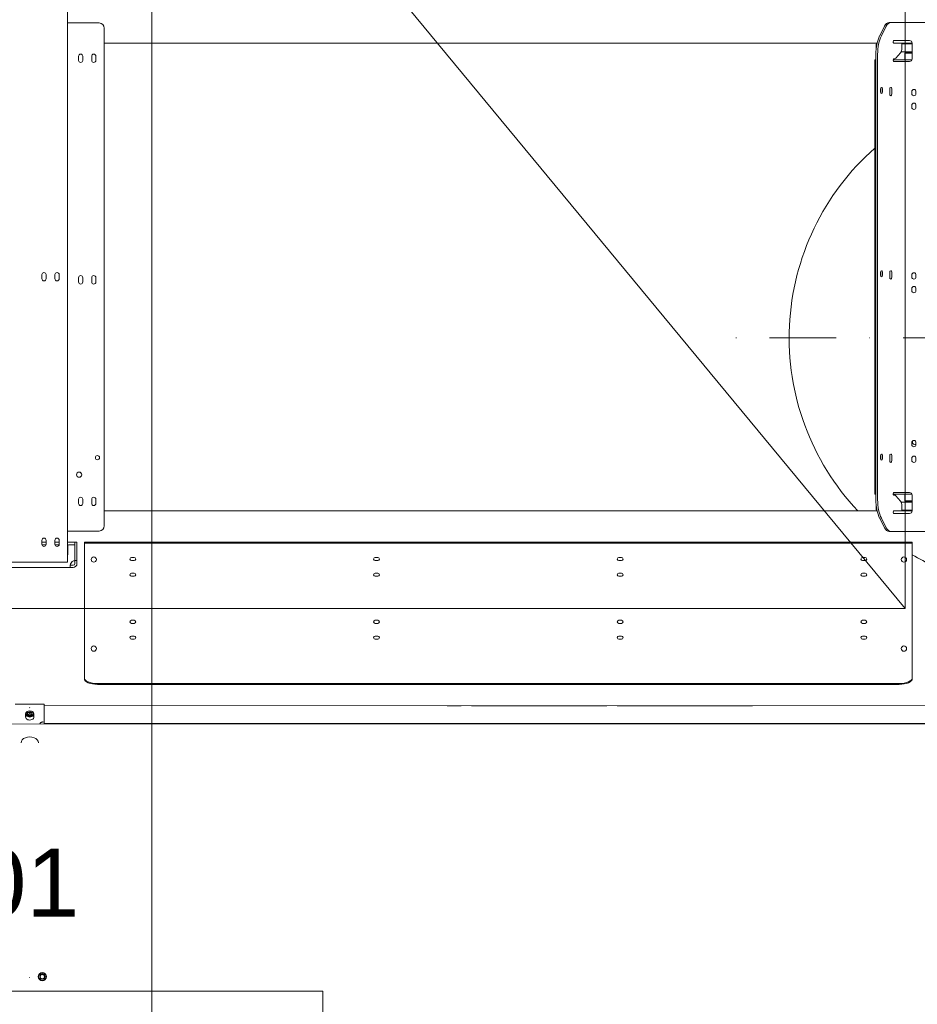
# Model space of a CAD drawing. Header units: centimetres. Extents: x -1436 to 1974, y -887 to 4352.
# Tile 38 of 105: x 330 to 501, y 2521 to 2709. Entities that reach past the tile are written whole.
import ezdxf
from ezdxf.enums import TextEntityAlignment as Align

# ---------------------------------------------------------------- set-up
doc = ezdxf.new("R2010")
doc.units = ezdxf.units.CM
doc.header["$MEASUREMENT"] = 0
doc.linetypes.add('DASHDOT', pattern=[25.4, 12.7, -6.35, 0, -6.35])
doc.layers.add('00 - nowa technologia myjni_Nr_pióra__246', color=7, linetype='Continuous', lineweight=20, true_color=0x1db3b3)
for name, color, linetype in [('210-A Pomieszczenia', 7, 'Continuous'), ('299-A Wymiary Opisy', 7, 'Continuous'), ('420-K Ściany', 7, 'Continuous'), ('840-G Znaczniki ogólne', 7, 'Continuous'), ('Nowe_Drzwi Archicad', 7, 'Continuous')]:
    doc.layers.add(name, color=color, linetype=linetype)
for name, color, linetype, lineweight in [('299-A Wymiary Opisy_Nr_pióra__11', 7, 'Continuous', 0), ('840-G Znaczniki ogólne_Nr_pióra__11', 7, 'Continuous', 0), ('Metryczki pomieszczeń Archicada_Nr_pióra__1', 7, 'Continuous', 20), ('Metryczki pomieszczeń Archicada_Nr_pióra__46', 7, 'Continuous', 20), ('Nowe_Drzwi Archicad_Nr_pióra__135', 5, 'Continuous', 20)]:
    doc.layers.add(name, color=color, linetype=linetype, lineweight=lineweight)
doc.styles.add('STYL_AUTOMATYCZNY_1', font='arial.ttf')
doc.dimstyles.new('STYL_AUTOMATYCZNY__1', dxfattribs={"dimtxt": 13, "dimasz": 7.6, "dimexe": 0.18, "dimexo": 0.0625, "dimgap": 0, "dimtad": 1, "dimdec": 0, "dimzin": 0, "dimdsep": 46, "dimtxsty": 'STYL_AUTOMATYCZNY_1', "dimblk": 'ARROWHEAD_2', "dimblk1": 'ARROWHEAD_2', "dimblk2": 'ARROWHEAD_2', "dimcen": 0.09, "dimclrd": 7, "dimclre": 7, "dimclrt": 7, "dimadec": 0, "dimazin": 0, "dimtfac": 1, "dimtdec": 4, "dimtmove": 0, "dimatfit": 3, "dimfxl": 0, "dimtolj": 1, "dimtzin": 0, "dimarcsym": 0})

# ---------------------------------------------------------------- blocks, each defined once
blk = doc.blocks.new('MYJNIA_01_1_1', base_point=(331.21, 2503.56))
at = {"layer": 'Metryczki pomieszczeń Archicada_Nr_pióra__1', "color": 7, "linetype": 'Continuous', "lineweight": 20}
for p, q in [((387.8, 2523.56), (274.61, 2523.56)), ((274.61, 2523.56), (274.61, 2443.56)), ((274.61, 2523.56), (387.8, 2523.56)), ((274.61, 2483.56), (274.61, 2523.56)), ((387.8, 2443.56), (387.8, 2523.56)), ((387.8, 2523.56), (387.8, 2483.56)), ((387.8, 2483.56), (274.61, 2483.56)), ((274.61, 2483.56), (387.8, 2483.56)), ((274.61, 2443.56), (274.61, 2483.56)), ((387.8, 2483.56), (387.8, 2443.56)), ((274.61, 2443.56), (387.8, 2443.56)), ((387.8, 2443.56), (274.61, 2443.56))]:
    blk.add_line(p, q, dxfattribs=at)
at = {"layer": 'Metryczki pomieszczeń Archicada_Nr_pióra__46', "color": 7, "lineweight": 20, "insert": (342.1, 2470.61), "char_height": 13, "attachment_point": 2, "style": 'STYL_AUTOMATYCZNY_1'}
blk.add_mtext('\\A1;{\\pqc;\\pt0,460;\\fArial|b0|i0|c238|p0;\\W1.000000;166,1\\fArial|b0|i0|c238|p0;\\W1.000000;\\A1{\\H.66x;\\S^  ;}\\fArial|b0|i0|c238|p0;\\W1.000000; m\\fArial|b0|i0|c238|p0;\\W1.000000;\\A1{\\H.66x;\\S2^  ;}}', dxfattribs=at)
at = {"layer": 'Metryczki pomieszczeń Archicada_Nr_pióra__46', "color": 7, "lineweight": 20, "style": 'STYL_AUTOMATYCZNY_1'}
for tag, p in [('DUMMY_861', (341.12, 2553.77)), ('ROOM_NUMBER', (331.21, 2550.8)), ('DUMMY_862', (363.89, 2513.77)), ('ROOM_NAME', (331.21, 2510.8)), ('measuredAreaCode', (295.72, 2470.8))]:
    blk.add_attdef(tag, text='', height=13, dxfattribs=at).set_placement(p, align=Align.TOP_CENTER)
blk = doc.blocks.new('Drzwi garażowe_ segmentowe[5]_1')
at = {"layer": 'Nowe_Drzwi Archicad_Nr_pióra__135', "color": 5, "linetype": 'Continuous', "lineweight": 20}
for p, q in [((159.88, 3006.64), (498.88, 2596.65)), ((498.88, 3006.64), (498.88, 2596.65)), ((498.88, 2596.65), (159.88, 2596.65))]:
    blk.add_line(p, q, dxfattribs=at)
blk = doc.blocks.new('Ściana_11_1', base_point=(621.38, 3006.65))
at = {"layer": 'Nowe_Drzwi Archicad', "color": 5, "linetype": 'Continuous', "lineweight": 20}
blk.add_blockref('Drzwi garażowe_ segmentowe[5]_1', (0, 0), dxfattribs=at)
blk = doc.blocks.new('*D80')
at = {"layer": '299-A Wymiary Opisy_Nr_pióra__11', "color": 7, "linetype": 'Continuous', "lineweight": 0}
for p, q in [((62.4, 2870.08), (62.38, 2855.08)), ((621.21, 2869.38), (621.19, 2854.38)), ((65.28, 2867.58), (59.49, 2857.58)), ((618.3, 2856.88), (624.09, 2866.88)), ((62.39, 2862.58), (57.5, 2862.59)), ((621.2, 2861.88), (62.39, 2862.58)), ((626.09, 2861.87), (621.2, 2861.88))]:
    blk.add_line(p, q, dxfattribs=at)
at = {"layer": '299-A Wymiary Opisy_Nr_pióra__11', "color": 7, "lineweight": 0, "insert": (326.92, 2864.85), "char_height": 13, "attachment_point": 7, "rotation": 359.928, "style": 'STYL_AUTOMATYCZNY_1'}
blk.add_mtext('\\A1;{\\pql;\\fArial|b0|i0|c238|p0;\\W1.000000;559}', dxfattribs=at)
blk = doc.blocks.new('ARROWHEAD_2')
at = {"color": 0, "linetype": 'Continuous', "lineweight": 0}
for p, q in [((-0.378, -0.655), (0.378, 0.655)), ((0, 0), (-1, 0))]:
    blk.add_line(p, q, dxfattribs=at)
blk = doc.blocks.new('Płaszczyzna odcinająca_1_1', base_point=(355.16, 3496.5))
at = {"layer": '840-G Znaczniki ogólne_Nr_pióra__11', "color": 7, "linetype": 'Continuous', "lineweight": 0}
blk.add_line((355.16, 3481.5), (355.16, -300.45), dxfattribs=at)

msp = doc.modelspace()

# ---------------------------------------------------------------- linework, layer by layer
at = {"layer": '00 - nowa technologia myjni_Nr_pióra__246', "color": 132, "linetype": 'Continuous', "lineweight": 20, "true_color": 0x1db3b3}
for p, q in [((339.07, 2605.48), (339.07, 2714.38)), ((339.07, 2708.43), (339.41, 2708.43)), ((339.41, 2708.43), (345.07, 2708.43)), ((346.07, 2707.43), (346.07, 2612.43)), ((494.94, 2707.79), (494.04, 2705.99)), ((495.28, 2707.79), (494.38, 2705.99)), ((495.82, 2708.53), (496.17, 2708.53)), ((496.17, 2708.53), (496.88, 2708.53)), ((497.23, 2708.53), (496.88, 2708.53)), ((497.23, 2708.53), (505.97, 2708.53)), ((346.07, 2704.58), (493.54, 2704.58)), ((493.37, 2703.58), (493.37, 2704.33)), ((493.47, 2704.43), (493.51, 2704.43)), ((496.63, 2704.88), (496.63, 2704.78)), ((496.88, 2705.08), (496.73, 2705.08)), ((498.27, 2704.58), (496.73, 2704.58)), ((497.23, 2705.08), (496.88, 2705.08)), ((499.73, 2705.08), (497.23, 2705.08)), ((497.81, 2704.58), (500.23, 2704.58)), ((498.27, 2704.58), (498.27, 2703.6)), ((498.27, 2704.43), (500.23, 2704.43)), ((500.23, 2701.58), (500.23, 2704.58)), ((341.17, 2701.28), (341.17, 2702.08)), ((341.97, 2701.28), (341.97, 2702.08)), ((343.67, 2701.28), (343.67, 2702.08)), ((344.47, 2701.28), (344.47, 2702.08)), ((493.12, 2700.88), (493.12, 2701.38)), ((493.3, 2701.38), (493.12, 2701.38)), ((493.3, 2617.4), (493.3, 2702.45)), ((493.65, 2617.4), (493.65, 2702.45)), ((496.63, 2701.38), (496.63, 2701.28)), ((500.19, 2701.38), (496.63, 2701.38)), ((496.73, 2701.58), (496.89, 2701.58)), ((497.14, 2701.71), (498.02, 2702.73)), ((498.14, 2702.93), (500.23, 2702.93)), ((498.92, 2702.73), (498.87, 2702.68)), ((498.87, 2702.68), (500.23, 2702.68)), ((498.87, 2701.38), (498.87, 2702.68)), ((498.92, 2702.73), (500.23, 2702.73)), ((499.04, 2702.93), (499.02, 2702.91)), ((500.23, 2702.91), (499.02, 2702.91)), ((499.02, 2702.91), (499.02, 2702.75)), ((500.23, 2702.75), (499.02, 2702.75)), ((499.04, 2702.73), (499.02, 2702.75)), ((500.23, 2702.93), (499.04, 2702.93)), ((493.12, 2700.88), (493.3, 2700.88)), ((493.12, 2700.88), (493.12, 2700.68)), ((493.12, 2698.88), (493.12, 2700.68)), ((496.88, 2701.08), (496.73, 2701.08)), ((497.23, 2701.08), (496.88, 2701.08)), ((497.23, 2701.08), (499.73, 2701.08)), ((493.12, 2698.88), (493.12, 2697.88)), ((493.12, 2697.88), (493.3, 2697.88)), ((493.12, 2697.88), (493.12, 2697.68)), ((493.12, 2697.68), (493.12, 2695.68)), ((494.2, 2695.73), (494.2, 2695.33)), ((494.25, 2695.73), (494.25, 2695.33)), ((494.6, 2695.73), (494.6, 2695.33)), ((495.95, 2695.73), (495.95, 2694.93)), ((496, 2695.73), (496, 2694.93)), ((496.35, 2695.73), (496.35, 2694.93)), ((493.12, 2693.58), (493.12, 2695.68)), ((500.17, 2695.33), (500.17, 2694.93)), ((500.97, 2695.33), (500.97, 2694.93)), ((493.12, 2693.58), (493.12, 2626.28)), ((500.17, 2692.73), (500.17, 2692.33)), ((500.97, 2692.73), (500.97, 2692.33)), ((334.17, 2659.58), (334.17, 2660.38)), ((334.97, 2659.58), (334.97, 2660.38)), ((336.67, 2659.58), (336.67, 2660.38)), ((337.47, 2659.58), (337.47, 2660.38)), ((494.2, 2660.73), (494.2, 2660.33)), ((494.25, 2660.73), (494.25, 2660.33)), ((494.6, 2660.73), (494.6, 2660.33)), ((495.95, 2660.73), (495.95, 2659.93)), ((496, 2660.73), (496, 2659.93)), ((496.35, 2660.73), (496.35, 2659.93)), ((500.17, 2660.33), (500.17, 2659.93)), ((500.97, 2660.33), (500.97, 2659.93)), ((341.17, 2658.98), (341.17, 2659.78)), ((341.97, 2658.98), (341.97, 2659.78)), ((343.67, 2658.98), (343.67, 2659.78)), ((344.47, 2658.98), (344.47, 2659.78)), ((500.17, 2657.73), (500.17, 2657.33)), ((500.97, 2657.73), (500.97, 2657.33)), ((500.17, 2628.33), (500.17, 2627.93)), ((500.97, 2628.33), (500.97, 2627.93)), ((493.12, 2624.18), (493.12, 2626.28)), ((500.97, 2627.93), (500.72, 2627.93)), ((494.2, 2625.73), (494.2, 2625.33)), ((494.25, 2625.73), (494.25, 2625.33)), ((494.6, 2625.73), (494.6, 2625.33)), ((495.95, 2625.73), (495.95, 2624.93)), ((496, 2625.73), (496, 2624.93)), ((496.35, 2625.73), (496.35, 2624.93)), ((500.17, 2625.33), (500.17, 2624.93)), ((500.97, 2625.33), (500.97, 2624.93)), ((493.12, 2624.18), (493.12, 2622.18)), ((493.12, 2622.18), (493.12, 2621.98)), ((493.12, 2621.98), (493.3, 2621.98)), ((493.12, 2621.98), (493.12, 2620.98)), ((493.12, 2620.98), (493.12, 2619.18)), ((493.12, 2619.18), (493.12, 2618.98)), ((493.12, 2618.98), (493.3, 2618.98)), ((493.12, 2618.98), (493.12, 2618.48)), ((493.3, 2618.98), (493.12, 2618.98)), ((496.88, 2618.78), (496.73, 2618.78)), ((497.23, 2618.78), (496.88, 2618.78)), ((499.73, 2618.78), (497.23, 2618.78)), ((341.17, 2616.68), (341.17, 2617.48)), ((341.97, 2616.68), (341.97, 2617.48)), ((343.67, 2616.68), (343.67, 2617.48)), ((344.47, 2616.68), (344.47, 2617.48)), ((493.3, 2618.48), (493.12, 2618.48)), ((496.63, 2618.48), (496.63, 2618.58)), ((500.19, 2618.48), (496.63, 2618.48)), ((496.89, 2618.28), (496.73, 2618.28)), ((498.02, 2617.12), (497.14, 2618.14)), ((500.23, 2616.93), (498.14, 2616.93)), ((500.19, 2618.48), (498.87, 2618.48)), ((498.87, 2618.48), (498.87, 2617.18)), ((500.23, 2617.18), (498.87, 2617.18)), ((498.92, 2617.13), (498.87, 2617.18)), ((500.23, 2617.13), (498.92, 2617.13)), ((499.04, 2617.13), (499.02, 2617.11)), ((499.02, 2617.11), (500.11, 2617.11)), ((499.02, 2616.95), (499.02, 2617.11)), ((499.02, 2616.95), (500.11, 2616.95)), ((499.04, 2616.93), (499.02, 2616.95)), ((499.04, 2617.13), (500.12, 2617.13)), ((500.11, 2617.11), (500.23, 2617.11)), ((500.11, 2616.95), (500.23, 2616.95)), ((500.12, 2617.13), (500.23, 2617.13)), ((500.23, 2615.28), (500.23, 2618.28)), ((346.07, 2615.28), (493.54, 2615.28)), ((493.37, 2616.27), (493.37, 2615.53)), ((493.51, 2615.43), (493.47, 2615.43)), ((496.63, 2614.98), (496.63, 2615.08)), ((496.73, 2615.28), (500.23, 2615.28)), ((496.73, 2615.28), (497.81, 2615.28)), ((498.27, 2616.25), (498.27, 2615.28)), ((500.23, 2615.43), (498.27, 2615.43)), ((494.04, 2613.86), (494.94, 2612.06)), ((494.38, 2613.86), (495.28, 2612.06)), ((496.88, 2614.78), (496.73, 2614.78)), ((497.23, 2614.78), (496.88, 2614.78)), ((497.23, 2614.78), (499.73, 2614.78)), ((339.07, 2611.43), (339.41, 2611.43)), ((345.07, 2611.43), (339.41, 2611.43)), ((495.82, 2611.33), (496.17, 2611.33)), ((496.88, 2611.33), (496.17, 2611.33)), ((496.88, 2611.33), (497.23, 2611.33)), ((505.97, 2611.33), (497.23, 2611.33)), ((334.17, 2608.88), (334.17, 2609.68)), ((334.17, 2609.28), (334.97, 2609.28)), ((334.97, 2608.88), (334.97, 2609.68)), ((336.67, 2608.88), (336.67, 2609.68)), ((336.67, 2609.28), (337.47, 2609.28)), ((337.47, 2608.88), (337.47, 2609.68)), ((339.07, 2609.28), (340.47, 2609.28)), ((340.47, 2608.78), (340.47, 2609.28)), ((340.47, 2609.28), (340.87, 2609.28)), ((340.87, 2608.78), (340.87, 2609.28)), ((343.27, 2609.28), (342.27, 2609.28)), ((342.27, 2609.28), (342.27, 2609.08)), ((343.27, 2609.28), (499.27, 2609.28)), ((500.27, 2609.28), (499.27, 2609.28)), ((500.27, 2609.28), (500.27, 2609.08)), ((334.96, 2608.78), (334.18, 2608.78)), ((337.46, 2608.78), (336.68, 2608.78)), ((339.12, 2606.93), (339.12, 2608.68)), ((340.43, 2608.78), (339.22, 2608.78)), ((340.43, 2608.78), (340.43, 2605.76)), ((340.47, 2605.77), (340.47, 2608.78)), ((340.87, 2608.78), (340.87, 2605.77)), ((342.27, 2609.08), (342.27, 2608.58)), ((343.27, 2609.08), (342.27, 2609.08)), ((342.27, 2587.72), (342.27, 2608.58)), ((343.27, 2609.08), (499.27, 2609.08)), ((500.27, 2609.08), (499.27, 2609.08)), ((500.27, 2608.58), (500.27, 2609.08)), ((500.27, 2608.58), (500.27, 2587.72)), ((325.21, 2605.48), (338.33, 2605.48)), ((338.33, 2605.48), (339.07, 2605.48)), ((340.47, 2605.77), (340.47, 2605.22)), ((340.47, 2605.77), (340.87, 2605.77)), ((340.87, 2605.77), (340.87, 2605.22)), ((351.27, 2606.38), (351.77, 2606.38)), ((351.27, 2605.78), (351.77, 2605.78)), ((397.77, 2606.38), (398.27, 2606.38)), ((397.77, 2605.78), (398.27, 2605.78)), ((444.27, 2606.38), (444.77, 2606.38)), ((444.27, 2605.78), (444.77, 2605.78)), ((490.77, 2606.38), (491.27, 2606.38)), ((490.77, 2605.78), (491.27, 2605.78)), ((323.87, 2604.48), (339.67, 2604.48)), ((339.67, 2604.88), (340.13, 2604.88)), ((339.67, 2604.48), (340.13, 2604.48)), ((351.27, 2603.38), (351.77, 2603.38)), ((351.27, 2602.78), (351.77, 2602.78)), ((397.77, 2603.38), (398.27, 2603.38)), ((397.77, 2602.78), (398.27, 2602.78)), ((444.27, 2603.38), (444.77, 2603.38)), ((444.27, 2602.78), (444.77, 2602.78)), ((490.77, 2603.38), (491.27, 2603.38)), ((490.77, 2602.78), (491.27, 2602.78)), ((351.27, 2594.38), (351.77, 2594.38)), ((397.77, 2594.38), (398.27, 2594.38)), ((444.27, 2594.38), (444.77, 2594.38)), ((490.77, 2594.38), (491.27, 2594.38)), ((351.27, 2593.78), (351.77, 2593.78)), ((397.77, 2593.78), (398.27, 2593.78)), ((444.27, 2593.78), (444.77, 2593.78)), ((490.77, 2593.78), (491.27, 2593.78)), ((351.27, 2591.38), (351.77, 2591.38)), ((351.27, 2590.78), (351.77, 2590.78)), ((397.77, 2591.38), (398.27, 2591.38)), ((397.77, 2590.78), (398.27, 2590.78)), ((444.27, 2591.38), (444.77, 2591.38)), ((444.27, 2590.78), (444.77, 2590.78)), ((490.77, 2591.38), (491.27, 2591.38)), ((490.77, 2590.78), (491.27, 2590.78)), ((342.27, 2587.72), (342.27, 2587.27)), ((342.27, 2583.38), (342.27, 2587.27)), ((500.27, 2587.27), (500.27, 2587.72)), ((500.27, 2587.27), (500.27, 2583.38)), ((342.27, 2583.2), (342.27, 2583.38)), ((500.27, 2583.2), (500.27, 2583.38)), ((497.77, 2582.33), (344.77, 2582.33)), ((497.77, 2582.15), (344.77, 2582.15)), ((329.1, 2578.36), (334.6, 2578.36)), ((334.6, 2574.96), (334.6, 2578.36)), ((504.08, 2578.06), (334.6, 2578.09)), ((411.53, 2578.08), (414.17, 2578.08)), ((414.17, 2578.08), (414.17, 2578.08)), ((416.17, 2578.08), (416.17, 2578.07)), ((416.17, 2578.08), (441.97, 2578.08)), ((441.97, 2578.07), (441.97, 2578.08)), ((443.97, 2578.08), (443.97, 2578.07)), ((443.97, 2578.08), (469.77, 2578.08)), ((469.77, 2578.06), (469.77, 2578.08)), ((331.05, 2575.93), (331.05, 2576.51)), ((331.46, 2576.76), (331.45, 2576.75)), ((331.45, 2576.75), (331.45, 2576.75)), ((331.45, 2576.42), (331.45, 2576.75)), ((331.85, 2576.59), (331.45, 2576.42)), ((331.45, 2576.42), (331.45, 2576.41)), ((331.45, 2576.41), (331.46, 2576.41)), ((331.85, 2576.92), (331.85, 2576.92)), ((331.86, 2576.92), (331.85, 2576.92)), ((331.85, 2576.59), (331.85, 2576.92)), ((332.25, 2576.42), (331.85, 2576.59)), ((331.85, 2576.24), (331.86, 2576.24)), ((331.85, 2576.24), (331.85, 2576.24)), ((332.25, 2576.75), (332.25, 2576.76)), ((332.25, 2576.75), (332.25, 2576.75)), ((332.25, 2576.75), (332.25, 2576.42)), ((332.25, 2576.41), (332.25, 2576.42)), ((332.25, 2576.41), (332.25, 2576.41)), ((332.65, 2575.93), (332.65, 2576.51)), ((509.35, 2574.55), (154.35, 2574.63)), ((333.8, 2574.6), (333.8, 2574.59)), ((333.8, 2574.59), (333.8, 2574.6)), ((334.6, 2574.96), (334.3, 2574.97)), ((334.6, 2574.96), (334.3, 2574.97)), ((334.6, 2574.96), (334.6, 2574.59)), ((504.08, 2574.69), (334.6, 2574.72)), ((358.57, 2574.58), (358.57, 2574.72)), ((360.57, 2574.72), (360.57, 2574.58)), ((386.37, 2574.58), (386.37, 2574.71)), ((388.37, 2574.71), (388.37, 2574.58)), ((414.17, 2574.57), (414.17, 2574.71)), ((416.17, 2574.7), (416.17, 2574.57)), ((441.97, 2574.57), (441.97, 2574.7)), ((443.97, 2574.7), (443.97, 2574.57)), ((469.77, 2574.56), (469.77, 2574.69)), ((333.85, 2526.57), (334.24, 2526.79)), ((333.85, 2526.57), (333.85, 2526.56)), ((333.85, 2526.57), (333.85, 2526.57)), ((333.85, 2526.11), (333.85, 2526.56)), ((334.25, 2526.8), (334.24, 2526.79)), ((334.25, 2526.79), (334.25, 2526.8)), ((334.44, 2526.69), (334.25, 2526.79)), ((334.44, 2526.69), (334.64, 2526.57)), ((334.65, 2526.57), (334.64, 2526.57)), ((334.65, 2526.56), (334.65, 2526.57)), ((334.65, 2526.56), (334.65, 2526.11)), ((331.79, 2526.21), (331.8, 2526.22)), ((333.85, 2526.11), (333.85, 2526.1)), ((333.85, 2526.1), (333.85, 2526.1)), ((334.06, 2525.99), (333.85, 2526.1)), ((334.06, 2525.99), (334.24, 2525.88)), ((334.24, 2525.88), (334.25, 2525.87)), ((334.64, 2526.1), (334.25, 2525.88)), ((334.25, 2525.87), (334.25, 2525.88)), ((334.64, 2526.1), (334.65, 2526.1)), ((334.65, 2526.1), (334.65, 2526.11))]:
    msp.add_line(p, q, dxfattribs=at)
at = {"layer": '00 - nowa technologia myjni_Nr_pióra__246', "color": 132, "linetype": 'DASHDOT', "lineweight": 20, "true_color": 0x1db3b3}
msp.add_line((587.74, 2648.33), (462.29, 2648.33), dxfattribs=at)
at = {"layer": '00 - nowa technologia myjni_Nr_pióra__246', "color": 132, "linetype": 'Continuous', "lineweight": 20, "true_color": 0x1db3b3}
for points in [[(339.58, 2604.69), (339.58, 2604.82), (339.59, 2604.89), (339.6, 2605), (339.63, 2605.11), (339.64, 2605.16), (339.67, 2605.22)], [(339.67, 2604.48), (339.64, 2604.48), (339.62, 2604.48), (339.61, 2604.49), (339.6, 2604.51), (339.59, 2604.53), (339.58, 2604.55), (339.58, 2604.59), (339.58, 2604.69)], [(339.67, 2604.88), (339.64, 2604.88), (339.61, 2604.9), (339.59, 2604.92)], [(331.46, 2576.76), (331.53, 2576.76), (331.6, 2576.78), (331.67, 2576.81), (331.74, 2576.85), (331.85, 2576.92)], [(331.66, 2576.28), (331.59, 2576.32), (331.52, 2576.37), (331.46, 2576.41)], [(332.04, 2576.8), (331.98, 2576.84), (331.91, 2576.88), (331.86, 2576.92)], [(332.25, 2576.41), (332.17, 2576.35), (332.11, 2576.31), (332.04, 2576.28), (331.96, 2576.26), (331.91, 2576.25), (331.86, 2576.24)], [(332.04, 2576.8), (332.11, 2576.78), (332.19, 2576.76), (332.25, 2576.76)], [(334.3, 2574.97), (334.25, 2574.96), (334.2, 2574.96), (334.13, 2574.94), (334.07, 2574.92), (334.01, 2574.89), (333.95, 2574.86), (333.9, 2574.81), (333.85, 2574.76), (333.83, 2574.71), (333.81, 2574.65), (333.8, 2574.6)], [(334.3, 2574.97), (334.25, 2574.96), (334.2, 2574.96), (334.13, 2574.94), (334.07, 2574.92), (334.01, 2574.89), (333.95, 2574.86), (333.9, 2574.81), (333.85, 2574.76), (333.83, 2574.71), (333.81, 2574.65), (333.8, 2574.6)]]:
    msp.add_lwpolyline(points, dxfattribs=at)
for centre, radius in [((344.77, 2625.43), 0.4), ((344.07, 2605.98), 0.5), ((498.67, 2605.98), 0.5), ((344.07, 2588.98), 0.5), ((498.67, 2588.98), 0.5), ((334.25, 2526.34), 0.8), ((334.25, 2526.34), 0.7), ((334.25, 2526.34), 0.395)]:
    msp.add_circle(centre, radius, dxfattribs=at)
for centre, radius, start, end in [((345.07, 2707.43), 1, 0, 90), ((493.47, 2704.33), 0.1, 90, 180), ((499.73, 2704.58), 0.5, 0, 90), ((341.57, 2702.08), 0.4, 0, 180), ((344.07, 2702.08), 0.4, 0, 180), ((499.73, 2701.58), 0.5, 270, 0), ((341.57, 2701.28), 0.4, 180, 0), ((344.07, 2701.28), 0.4, 180, 0), ((493.32, 2695.68), 0.2, 94.0466, 180), ((500.57, 2695.33), 0.4, 0, 180), ((500.57, 2694.93), 0.4, 180, 0), ((493.32, 2693.58), 0.2, 180, 265.9534), ((500.57, 2692.73), 0.4, 0, 180), ((500.57, 2692.33), 0.4, 180, 0), ((525.02, 2648.33), 48.25, 131.3869, 223.2335), ((334.57, 2660.38), 0.4, 0, 180), ((337.07, 2660.38), 0.4, 0, 180), ((341.57, 2659.78), 0.4, 0, 180), ((344.07, 2659.78), 0.4, 0, 180), ((500.57, 2660.33), 0.4, 0, 180), ((334.57, 2659.58), 0.4, 180, 0), ((337.07, 2659.58), 0.4, 180, 0), ((341.57, 2658.98), 0.4, 180, 0), ((344.07, 2658.98), 0.4, 180, 0), ((500.57, 2659.93), 0.4, 180, 0), ((500.57, 2657.73), 0.4, 0, 180), ((500.57, 2657.33), 0.4, 180, 0), ((500.57, 2628.33), 0.4, 0, 180), ((500.72, 2628.38), 0.45, 136.7476, 270), ((493.32, 2626.28), 0.2, 94.0466, 180), ((500.57, 2627.93), 0.4, 180, 0), ((500.57, 2625.33), 0.4, 0, 180), ((500.57, 2624.93), 0.4, 180, 0), ((341.27, 2622.18), 0.5, 270, 180), ((493.32, 2624.18), 0.2, 180, 265.9534), ((341.27, 2622.18), 0.5, 180, 270), ((499.73, 2618.28), 0.5, 0, 90), ((341.57, 2617.48), 0.4, 0, 180), ((344.07, 2617.48), 0.4, 0, 180), ((341.57, 2616.68), 0.4, 180, 0), ((344.07, 2616.68), 0.4, 180, 0), ((493.47, 2615.53), 0.1, 180, 270), ((499.73, 2615.28), 0.5, 270, 0), ((345.07, 2612.43), 1, 270, 0), ((334.57, 2609.68), 0.4, 0, 180), ((337.07, 2609.68), 0.4, 0, 180), ((334.57, 2608.88), 0.4, 180, 0), ((337.07, 2608.88), 0.4, 180, 0), ((339.22, 2608.68), 0.1, 90, 180), ((339.07, 2606.93), 0.05, 270, 0), ((340.53, 2604.82), 0.95, 95.9806, 155.1666), ((351.27, 2606.08), 0.3, 90, 270), ((351.77, 2606.08), 0.3, 270, 90), ((397.77, 2606.08), 0.3, 90, 270), ((398.27, 2606.08), 0.3, 270, 90), ((444.27, 2606.08), 0.3, 90, 270), ((444.77, 2606.08), 0.3, 270, 90), ((490.77, 2606.08), 0.3, 90, 270), ((491.27, 2606.08), 0.3, 270, 90), ((525.02, 2648.33), 48.25, 239.1392, 250.0633), ((340.13, 2605.22), 0.34, 270, 0), ((340.13, 2605.22), 0.74, 270, 0), ((351.27, 2603.08), 0.3, 90, 270), ((351.77, 2603.08), 0.3, 270, 90), ((397.77, 2603.08), 0.3, 90, 270), ((398.27, 2603.08), 0.3, 270, 90), ((444.27, 2603.08), 0.3, 90, 270), ((444.77, 2603.08), 0.3, 270, 90), ((490.77, 2603.08), 0.3, 90, 270), ((491.27, 2603.08), 0.3, 270, 90), ((351.27, 2594.08), 0.3, 90, 270), ((351.77, 2594.08), 0.3, 270, 90), ((397.77, 2594.08), 0.3, 90, 270), ((398.27, 2594.08), 0.3, 270, 90), ((444.27, 2594.08), 0.3, 90, 270), ((444.77, 2594.08), 0.3, 270, 90), ((490.77, 2594.08), 0.3, 90, 270), ((491.27, 2594.08), 0.3, 270, 90), ((351.27, 2591.08), 0.3, 90, 270), ((351.77, 2591.08), 0.3, 270, 90), ((397.77, 2591.08), 0.3, 90, 270), ((398.27, 2591.08), 0.3, 270, 90), ((444.27, 2591.08), 0.3, 90, 270), ((444.77, 2591.08), 0.3, 270, 90), ((490.77, 2591.08), 0.3, 90, 270), ((491.27, 2591.08), 0.3, 270, 90), ((331.97, 2577.53), 0.226, 120.2238, 146.2537), ((331.87, 2576.79), 0.547, 247.8663, 267.684), ((334.25, 2526.34), 0.457, 150.9518, 209.0233), ((334.25, 2526.34), 0.458, 90.9518, 149.0233), ((334.25, 2526.34), 0.458, 30.9518, 89.0233), ((334.25, 2526.34), 0.458, 330.9518, 29.0233), ((334.25, 2526.34), 0.458, 210.9518, 269.0233), ((334.25, 2526.34), 0.457, 270.9518, 329.0233)]:
    msp.add_arc(centre, radius, start, end, dxfattribs=at)
for centre, major_axis, ratio, start_param, end_param in [((495.82, 2706.03), (0, -2.5), 0.5, 3.141593, 3.926991), ((496.17, 2706.03), (0, -2.5), 0.5, 3.141593, 3.926991), ((495.8, 2702.45), (0, -5), 0.5, 3.926991, 4.712389), ((496.15, 2702.45), (0, -5), 0.5, 3.926991, 4.712389), ((496.73, 2704.88), (0, -0.2), 0.5, 3.141593, 4.712389), ((496.73, 2704.78), (0, 0.2), 0.5, 1.570796, 3.141593), ((497.77, 2703.6), (0, 1), 0.5, 3.665191, 4.712389), ((496.73, 2701.38), (0, -0.2), 0.5, 3.141593, 4.712389), ((496.89, 2702.58), (0, 1), 0.5, 3.141593, 3.665191), ((496.73, 2701.28), (0, -0.2), 0.5, 4.712389, 6.283185), ((494.4, 2695.73), (0, -0.4), 0.5, 3.141593, 4.712389), ((494.05, 2695.73), (0, -0.4), 0.5, 1.570796, 2.094637), ((494.4, 2695.73), (0, -0.4), 0.5, 1.570796, 3.141593), ((496.15, 2695.73), (0, -0.4), 0.5, 3.141593, 4.712389), ((495.8, 2695.73), (0, -0.4), 0.5, 1.570796, 2.094637), ((496.15, 2695.73), (0, -0.4), 0.5, 1.570796, 3.141593), ((494.4, 2695.33), (0, -0.4), 0.5, 4.712389, 6.283185), ((494.05, 2695.33), (0, -0.4), 0.5, 1.046648, 1.570796), ((494.4, 2695.33), (0, -0.4), 0.5, 0, 1.570796), ((496.15, 2694.93), (0, -0.4), 0.5, 4.712389, 6.283185), ((495.8, 2694.93), (0, -0.4), 0.5, 1.046648, 1.570796), ((496.15, 2694.93), (0, -0.4), 0.5, 0, 1.570796), ((494.4, 2660.73), (0, -0.4), 0.5, 3.141593, 4.712389), ((494.4, 2660.33), (0, -0.4), 0.5, 4.712389, 6.283185), ((494.05, 2660.73), (0, -0.4), 0.5, 1.570796, 2.094637), ((494.05, 2660.33), (0, -0.4), 0.5, 1.046648, 1.570796), ((494.4, 2660.73), (0, -0.4), 0.5, 1.570796, 3.141593), ((494.4, 2660.33), (0, -0.4), 0.5, 0, 1.570796), ((496.15, 2660.73), (0, -0.4), 0.5, 3.141593, 4.712389), ((495.8, 2660.73), (0, -0.4), 0.5, 1.570796, 2.094637), ((496.15, 2660.73), (0, -0.4), 0.5, 1.570796, 3.141593), ((496.15, 2659.93), (0, -0.4), 0.5, 4.712389, 6.283185), ((495.8, 2659.93), (0, -0.4), 0.5, 1.046648, 1.570796), ((496.15, 2659.93), (0, -0.4), 0.5, 0, 1.570796), ((494.4, 2625.73), (0, -0.4), 0.5, 3.141593, 4.712389), ((494.4, 2625.33), (0, -0.4), 0.5, 4.712389, 6.283185), ((494.05, 2625.73), (0, -0.4), 0.5, 1.570796, 2.094637), ((494.05, 2625.33), (0, -0.4), 0.5, 1.046648, 1.570796), ((494.4, 2625.73), (0, -0.4), 0.5, 1.570796, 3.141593), ((494.4, 2625.33), (0, -0.4), 0.5, 0, 1.570796), ((496.15, 2625.73), (0, -0.4), 0.5, 3.141593, 4.712389), ((496.15, 2624.93), (0, -0.4), 0.5, 4.712389, 6.283185), ((495.8, 2625.73), (0, -0.4), 0.5, 1.570796, 2.094637), ((495.8, 2624.93), (0, -0.4), 0.5, 1.046648, 1.570796), ((496.15, 2625.73), (0, -0.4), 0.5, 1.570796, 3.141593), ((496.15, 2624.93), (0, -0.4), 0.5, 0, 1.570796), ((496.73, 2618.58), (0, -0.2), 0.5, 3.141593, 4.712389), ((495.8, 2617.4), (0, -5), 0.5, 4.712389, 5.497787), ((496.15, 2617.4), (0, -5), 0.5, 4.712389, 5.497787), ((496.73, 2618.48), (0, 0.2), 0.5, 1.570796, 3.141593), ((496.89, 2617.28), (0, 1), 0.5, 5.759587, 6.283185), ((497.77, 2616.25), (0, 1), 0.5, 4.712389, 5.759587), ((496.73, 2615.08), (0, -0.2), 0.5, 3.141593, 4.712389), ((496.73, 2614.98), (0, -0.2), 0.5, 4.712389, 6.283185), ((495.82, 2613.83), (0, -2.5), 0.5, 5.497787, 6.283185), ((496.17, 2613.83), (0, -2.5), 0.5, 5.497787, 6.283185), ((344.77, 2583.38), (-2.5, 0), 0.422618, 0, 1.570796), ((344.77, 2583.2), (-2.5, 0), 0.422618, 0, 1.570796), ((497.77, 2583.38), (-2.5, 0), 0.422618, 1.570796, 3.141593), ((497.77, 2583.2), (-2.5, 0), 0.422618, 1.570796, 3.141593), ((331.85, 2576.51), (-0.8, 0), 0.739594, 3.141632, 6.283224), ((331.85, 2576.51), (-0.8, 0), 0.739594, 0.000039, 1.070796), ((331.85, 2575.93), (-0.8, 0), 0.739594, 0.000039, 1.070796), ((331.85, 2576.58), (-0.457, 0), 0.739594, 5.776416, 6.789955), ((331.85, 2576.58), (-0.457, 0), 0.739594, 4.729218, 5.742757), ((331.85, 2576.58), (-0.457, 0), 0.739594, 0.540428, 1.553967), ((331.85, 2576.51), (-0.8, 0), 0.739594, 1.070796, 3.141632), ((331.85, 2575.93), (-0.8, 0), 0.739594, 1.070796, 3.141632), ((331.85, 2576.24), (0.395, 0), 0.739594, 0.467772, 2.673821), ((331.85, 2576.58), (-0.457, 0), 0.739594, 3.682021, 4.69556), ((331.85, 2576.58), (-0.457, 0), 0.739594, 1.587625, 2.601165), ((331.85, 2576.58), (-0.457, 0), 0.739594, 2.634823, 3.648362), ((331.85, 2571.01), (1.65, 0), 0.673053, 0, 3.141593)]:
    msp.add_ellipse(centre, major_axis=major_axis, ratio=ratio, start_param=start_param, end_param=end_param, dxfattribs=at)
msp.add_ellipse((331.85, 2576.58), major_axis=(-0.7, 0), ratio=0.739594, dxfattribs=at)

# ---------------------------------------------------------------- block references
at = {"layer": '210-A Pomieszczenia', "color": 7, "linetype": 'Continuous', "lineweight": 20}
msp.add_blockref('MYJNIA_01_1_1', (331.21, 2503.56), dxfattribs=at).add_auto_attribs({'ROOM_NAME': 'MYJNIA', 'ROOM_NUMBER': '01', 'measuredAreaCode': 'A: '})
at = {"layer": '420-K Ściany', "color": 7, "lineweight": 20}
msp.add_blockref('Ściana_11_1', (621.38, 3006.65), dxfattribs=at)
at = {"layer": '840-G Znaczniki ogólne', "color": 7, "lineweight": 0}
msp.add_blockref('Płaszczyzna odcinająca_1_1', (355.16, 3496.5), dxfattribs=at)

# ---------------------------------------------------------------- dimensions: what is measured, and where the dimension line sits
at = {"layer": '299-A Wymiary Opisy', "color": 7, "linetype": 'Continuous', "lineweight": 0}
dim = msp.add_linear_dim(base=(62.39, 2862.58), p1=(621.38, 3006.65), p2=(60.72, 1533.25), angle=179.928, dimstyle='STYL_AUTOMATYCZNY__1', dxfattribs=at)
dim.commit()
dim.dimension.update_dxf_attribs({"geometry": '*D80', "text_midpoint": (341.77, 2871.33), "dimtype": 160, "text_rotation": 359.928})

doc.saveas('drawing.dxf')
